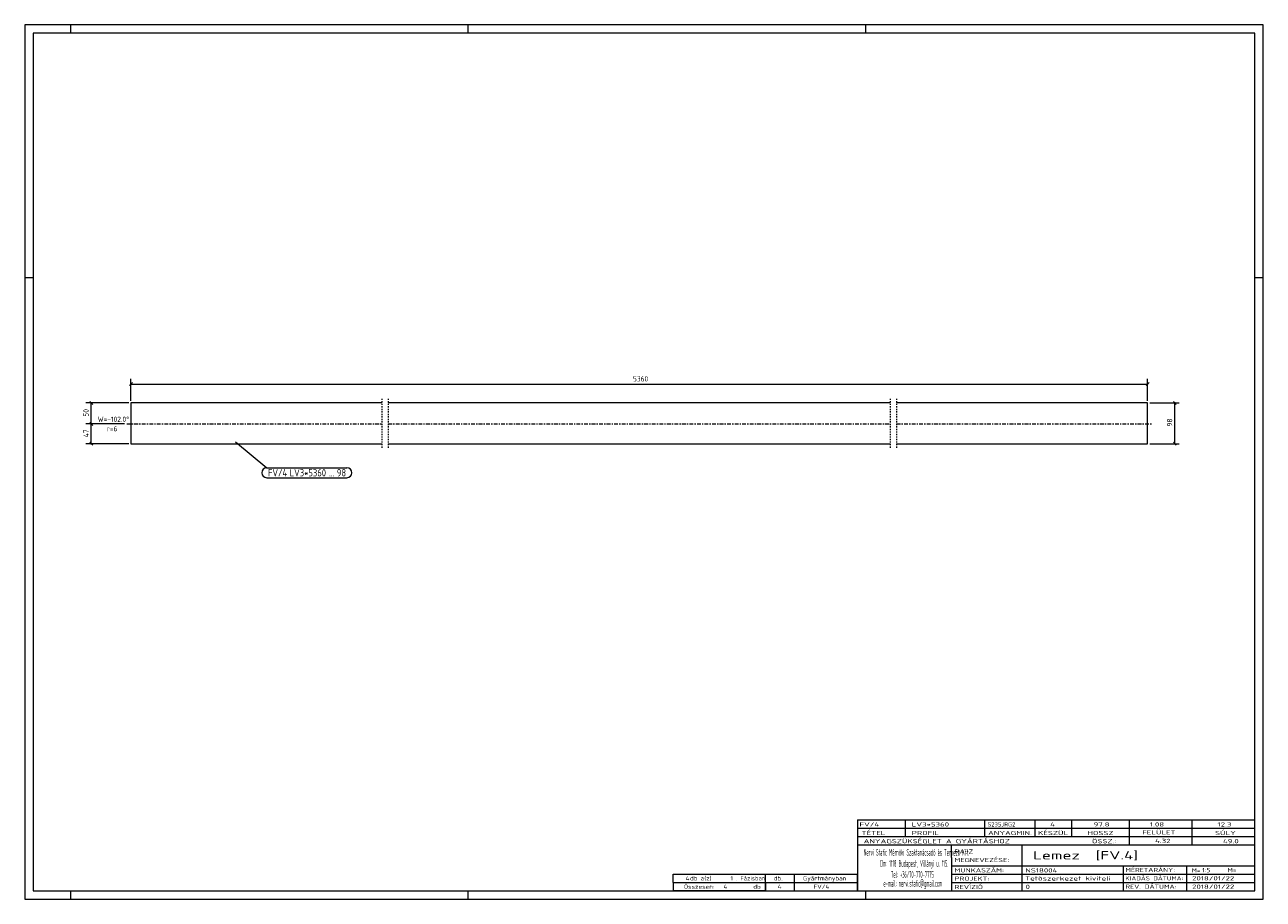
# Model space of a CAD drawing. Header units: millimetres. Extents: x 1 to 593, y 1 to 419.
import ezdxf

# ---------------------------------------------------------------- set-up
doc = ezdxf.new("R2010")
doc.units = ezdxf.units.MM
doc.header["$LTSCALE"] = 0.6
for name, pattern in [('XKITLINE00', [0]), ('XKITLINE01', [4, 1, -1, 1, -1]), ('XKITLINE03', [6, 3, -1, 1, -1])]:
    doc.linetypes.add(name, pattern=pattern)
for name, color, linetype, lineweight in [('DrawingSheet', 5, 'Continuous', 0), ('OtherObjectType', 1, 'Continuous', 0), ('Part', 2, 'Continuous', 0), ('PartMark', 3, 'Continuous', 0), ('Z-DIMENSIONS', 1, 'Continuous', 0)]:
    doc.layers.add(name, color=color, linetype=linetype, lineweight=lineweight)
doc.styles.add('ISOCPEUR', font='ISOCPEUR.TTF')

msp = doc.modelspace()

# ---------------------------------------------------------------- linework, layer by layer
at = {"layer": 'DrawingSheet', "color": 2, "linetype": 'XKITLINE00', "lineweight": 0}
for p, q in [((593, 419), (1, 419)), ((1, 419), (1, 1)), ((23, 415), (23, 419)), ((213, 415), (213, 419)), ((403, 415), (403, 419)), ((593, 1), (593, 419)), ((5, 298), (1, 298)), ((593, 298), (589, 298)), ((1, 1), (593, 1)), ((23, 1), (23, 5)), ((213, 1), (213, 5)), ((403, 1), (403, 5))]:
    msp.add_line(p, q, dxfattribs=at)
at = {"layer": 'DrawingSheet', "color": 3, "linetype": 'XKITLINE00', "lineweight": 0}
for p, q in [((589, 415), (5, 415)), ((5, 415), (5, 5)), ((589, 5), (589, 415)), ((5, 5), (589, 5))]:
    msp.add_line(p, q, dxfattribs=at)
at = {"layer": 'OtherObjectType', "color": 7, "linetype": 'XKITLINE00', "lineweight": 0}
for p, q in [((399, 39), (589, 39)), ((399, 39), (399, 35)), ((399, 39), (589, 39)), ((422, 35), (422, 39)), ((460, 35), (460, 39)), ((484, 35), (484, 39)), ((501.5, 35), (501.5, 39)), ((529, 35), (529, 39)), ((559, 35), (559, 39)), ((589, 35), (589, 39)), ((399, 35), (589, 35)), ((399, 35), (399, 5)), ((399, 35), (589, 35)), ((399, 31), (589, 31)), ((422, 31), (422, 35)), ((460, 31), (460, 35)), ((484, 31), (484, 35)), ((501.5, 31), (501.5, 35)), ((529, 31), (529, 35)), ((529, 27), (529, 31)), ((559, 31), (559, 35)), ((559, 27), (559, 31)), ((589, 31), (589, 35)), ((589, 27), (589, 31)), ((399, 27), (589, 27)), ((444, 21), (444, 27)), ((477.7, 17), (477.7, 27)), ((589, 21), (589, 27)), ((444, 21), (444, 5)), ((589, 17), (589, 21)), ((311, 9), (311, 13)), ((311, 13), (355, 13)), ((311, 13), (355, 13)), ((355, 9), (355, 13)), ((355, 13), (399, 13)), ((355, 9), (355, 13)), ((369, 9), (369, 13)), ((399, 9), (399, 13)), ((444, 17), (589, 17)), ((444, 13), (589, 13)), ((477.7, 5), (477.7, 17)), ((526.16, 13), (526.16, 17)), ((526.16, 5), (526.16, 13)), ((556.5, 5), (556.5, 17)), ((589, 13), (589, 17)), ((589, 9), (589, 13)), ((311, 9), (355, 9)), ((311, 9), (311, 5)), ((311, 9), (355, 9)), ((355, 9), (355, 5)), ((355, 9), (399, 9)), ((355, 5), (355, 9)), ((369, 5), (369, 9)), ((399, 5), (399, 9)), ((444, 9), (589, 9)), ((589, 5), (589, 9)), ((355, 5), (311, 5)), ((355, 5), (399, 5)), ((399, 5), (589, 5)), ((436.5, 5), (589, 5))]:
    msp.add_line(p, q, dxfattribs=at)
at = {"layer": 'Part', "color": 2, "linetype": 'XKITLINE00', "lineweight": 0}
for p, q in [((51.75, 238.25), (51.75, 218.7)), ((171.75, 238.25), (51.75, 238.25)), ((414.75, 238.25), (174.75, 238.25)), ((537.75, 238.25), (417.75, 238.25)), ((537.75, 218.7), (537.75, 238.25)), ((51.75, 218.7), (171.75, 218.7)), ((174.75, 218.7), (414.75, 218.7)), ((417.75, 218.7), (537.75, 218.7))]:
    msp.add_line(p, q, dxfattribs=at)
at = {"layer": 'Part', "color": 2, "linetype": 'XKITLINE01', "lineweight": 0}
for p, q in [((171.75, 240.25), (171.75, 216.7)), ((174.75, 240.25), (174.75, 216.7)), ((414.75, 240.25), (414.75, 216.7)), ((417.75, 240.25), (417.75, 216.7))]:
    msp.add_line(p, q, dxfattribs=at)
at = {"layer": 'Part', "color": 1, "linetype": 'XKITLINE03', "lineweight": 0}
for p, q in [((49.75, 228.17), (171.75, 228.17)), ((174.75, 228.17), (414.75, 228.17)), ((417.75, 228.17), (539.75, 228.17))]:
    msp.add_line(p, q, dxfattribs=at)
at = {"layer": 'PartMark', "color": 7, "linetype": 'XKITLINE00', "lineweight": 0}
for p, q in [((101.8, 219.7), (116.65, 207.2)), ((116.65, 207.2), (154.99, 207.2)), ((116.65, 202.5), (154.99, 202.5))]:
    msp.add_line(p, q, dxfattribs=at)
for centre, start, end in [((116.65, 204.85), 90, 270), ((154.99, 204.85), 270, 90)]:
    msp.add_arc(centre, 2.35, start, end, dxfattribs=at)
at = {"layer": 'Z-DIMENSIONS', "color": 7, "linetype": 'XKITLINE00', "lineweight": 0}
for p, q in [((51.75, 239.25), (51.75, 249.75)), ((537.75, 239.25), (537.75, 249.75)), ((52.46, 247.96), (51.04, 246.54)), ((51.75, 247.25), (537.75, 247.25)), ((538.46, 247.96), (537.04, 246.54)), ((50.75, 238.25), (30.25, 238.25)), ((32.04, 238.96), (33.46, 237.54)), ((32.75, 228.17), (32.75, 238.25)), ((538.75, 238.25), (552.75, 238.25)), ((550.04, 238.96), (551.46, 237.54)), ((550.75, 218.7), (550.75, 238.25)), ((48.75, 228.17), (30.25, 228.17)), ((48.75, 228.17), (30.25, 228.17)), ((32.04, 228.88), (33.46, 227.47)), ((32.04, 228.88), (33.46, 227.47)), ((32.75, 218.7), (32.75, 228.17)), ((32.04, 219.41), (33.46, 217.99)), ((550.04, 219.41), (551.46, 217.99)), ((50.75, 218.7), (30.25, 218.7)), ((538.75, 218.7), (552.75, 218.7))]:
    msp.add_line(p, q, dxfattribs=at)
at = {"layer": 'Z-DIMENSIONS', "color": 3}
for p in [(51.75, 247.25), (537.75, 247.25), (32.75, 238.25), (550.75, 238.25), (32.75, 228.17), (32.75, 228.17), (32.75, 218.7), (550.75, 218.7)]:
    msp.add_point(p, dxfattribs=at)

# ---------------------------------------------------------------- texts
at = {"layer": 'OtherObjectType', "color": 7, "style": 'ISOCPEUR'}
for s, height, width, p in [('FV/4', 2, 1.525501, (400, 35.76)), ('LV3*5360', 2, 1.525501, (425, 35.76)), ('S235JRG2', 2, 1.02, (461.22, 35.76)), ('4', 2, 1.525501, (491.16, 35.76)), ('97.8', 2, 1.525501, (511.94, 35.76)), ('1.08', 2, 1.525501, (538.81, 35.76)), ('12.3', 2, 1.525501, (571.14, 35.76)), ('TÉTEL', 2, 1.525501, (401, 31.66)), ('ANYAGSZÜKSÉGLET A GYÁRTÁSHOZ', 2, 1.525501, (402, 27.75)), ('PROFIL', 2, 1.525501, (424.96, 31.66)), ('ANYAGMIN.', 2, 1.525501, (461.47, 31.66)), ('KÉSZÜL', 2, 1.525501, (485.37, 31.66)), ('HOSSZ', 2, 1.525501, (508.96, 31.66)), ('ÖSSZ.:', 2, 1.525501, (511.1, 27.75)), ('FELÜLET', 2, 1.525501, (535.13, 32)), ('4.32', 2, 1.525501, (541.28, 27.88)), ('SÚLY', 2, 1.525501, (569.96, 31.66)), ('49.0', 2, 1.525501, (573.75, 27.75)), ('Nervi Static Mérnöki\xa0Szaktanácsadó\xa0és\xa0Tervezõ Kft.', 3.1765, 0.403093, (402, 21.82)), ('RAJZ', 2, 1.445, (445.38, 22.78)), ('Lemez  [FV.4]', 4, 1.474651, (483, 20)), ('Cím:\xa01118 Budapest, Villányi u. 115.', 3.1765, 0.403093, (409.69, 16.53)), ('MEGNEVEZÉSE:', 2, 1.445, (445.38, 18.72)), ('4', 2, 1.211571, (316.9, 10)), ('db a(z)', 2, 1.211571, (319, 10)), ('1', 2, 1.211571, (338.35, 10)), ('. Fázisban', 2, 0.935, (341, 10)), ('db.', 2, 1.211571, (359, 10)), ('Gyártmányban', 2, 1.211571, (373, 10)), ('Tel:\xa0+36/70-770-7775', 3.1765, 0.403093, (414.97, 11.24)), ('MUNKASZÁM:', 2, 1.445, (445.38, 13.84)), ('PROJEKT:', 2, 1.445, (445.38, 9.84)), ('Tetõszerkezet kiviteli ', 2, 1.525501, (479.2, 9.94)), ('NS18004', 2, 1.525501, (479.28, 13.78)), ('KIADÁS DÁTUMA:', 2, 1.275, (527.1, 10)), ('MÉRETARÁNY:', 2, 1.36, (527.1, 14)), ('2018/01/22', 2, 1.525501, (559, 10)), ('M=', 2, 1.211571, (558.91, 13.84)), ('1:5', 2, 1.275, (563.79, 13.9)), ('M=', 2, 1.275, (575.95, 13.87)), ('Összesen:            db', 2, 1.211571, (316, 6)), ('4', 2, 1.211571, (335.02, 6)), ('4', 2, 1.211571, (360.9, 6)), ('FV/4', 2, 1.211571, (378.06, 6)), ('e-mail:\xa0nervi.static@gmail.com', 3.1765, 0.403093, (411.45, 7)), ('REVÍZIÓ', 2, 1.445, (445.38, 5.84)), ('0', 2, 1.525501, (479.41, 5.92)), ('REV. DÁTUMA:', 2, 1.36, (527.1, 6)), ('2018/01/22', 2, 1.525501, (559, 6))]:
    msp.add_text(s, height=height, dxfattribs=dict(at, width=width)).set_placement(p)
at = {"layer": 'PartMark', "color": 3, "style": 'ISOCPEUR', "width": 0.85}
for s, p in [('FV/4', (117.25, 203.1)), ('LV3*5360', (127.62, 203.1)), ('...', (146.42, 203.1)), ('98', (150.18, 203.1))]:
    msp.add_text(s, height=3.5, dxfattribs=at).set_placement(p)
at = {"layer": 'Z-DIMENSIONS', "color": 3, "style": 'ISOCPEUR', "width": 0.85}
for s, p in [('5360', (291.74, 248.5)), ('W=-102.0°', (35.85, 229.17)), ('r=6', (40.15, 224.67))]:
    msp.add_text(s, height=2.5, dxfattribs=at).set_placement(p)
for s, p in [('50', (31.5, 231.71)), ('98', (549.5, 226.97)), ('47', (31.5, 221.83))]:
    msp.add_text(s, height=2.5, rotation=90.00021, dxfattribs=at).set_placement(p)

doc.saveas('drawing.dxf')
